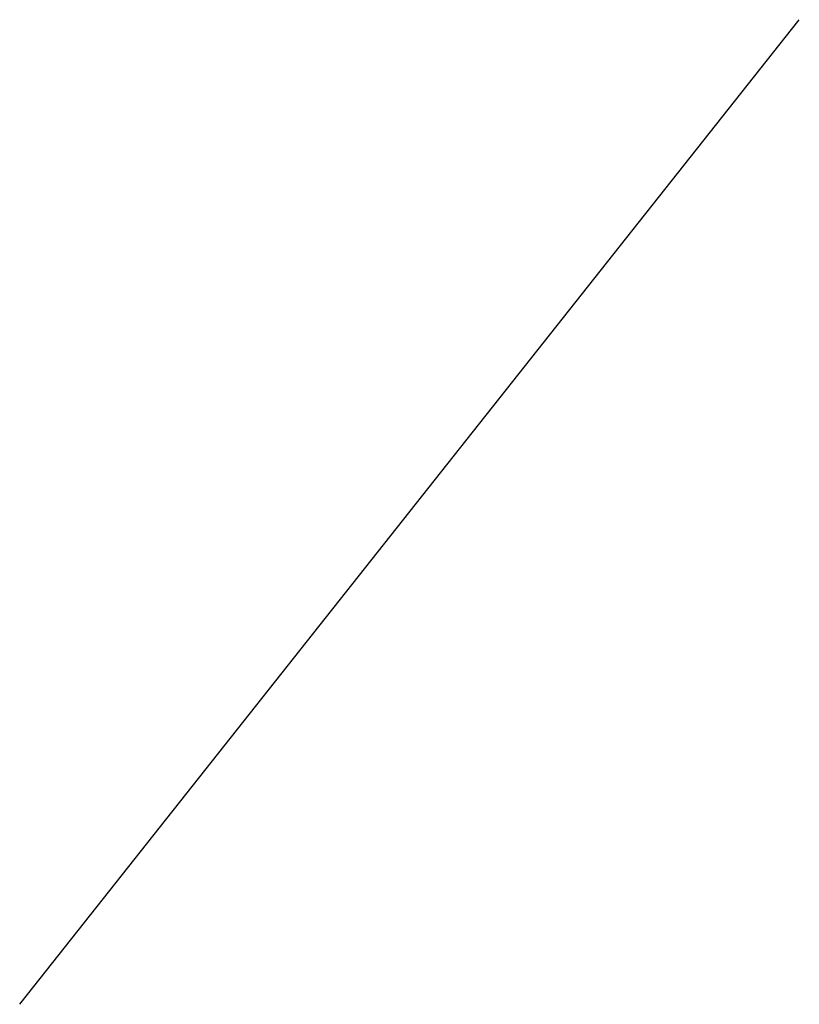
# Model space of a CAD drawing. Header units: millimetres. Extents: x 260 to 450, y 0 to 240.
import ezdxf

# ---------------------------------------------------------------- set-up
doc = ezdxf.new("R2010")
doc.units = ezdxf.units.MM

msp = doc.modelspace()

# ---------------------------------------------------------------- linework, layer by layer
msp.add_line((260, 0, 240), (450, 240, 240))

doc.saveas('drawing.dxf')
